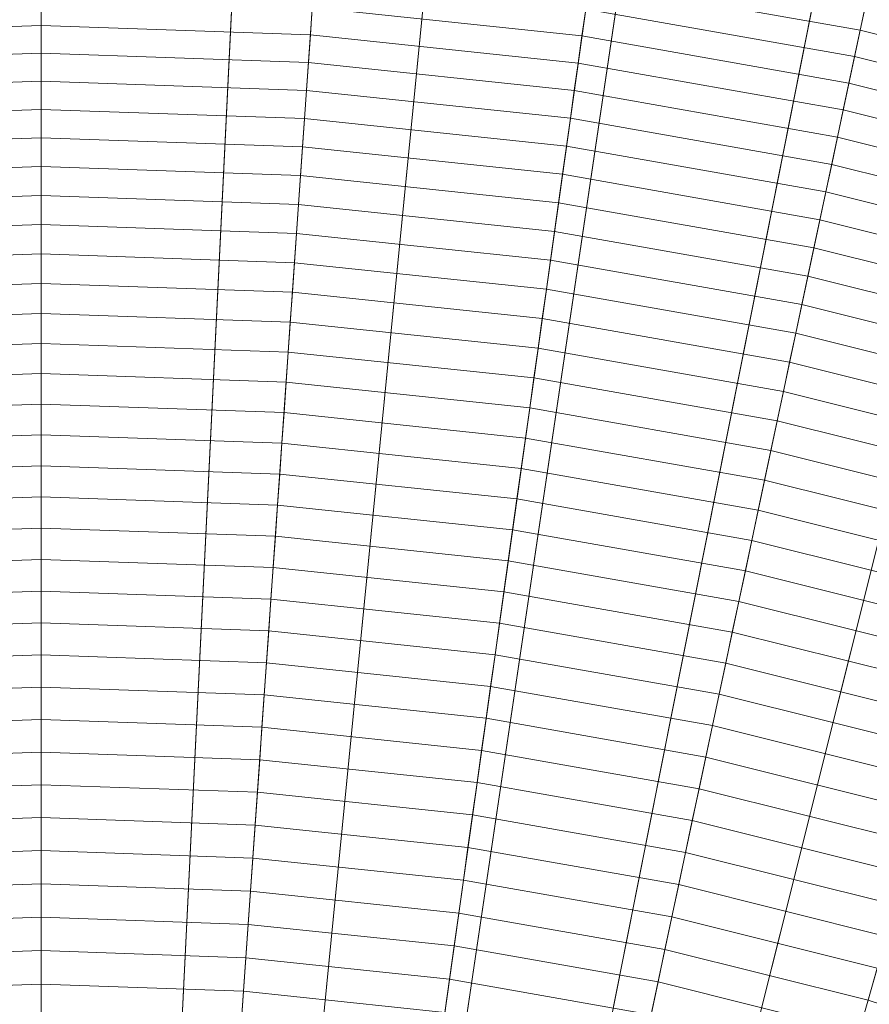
# Model space of a CAD drawing. Header units: centimetres. Extents: x -21.9 to 23.1, y -23 to 22.
# Tile 158 of 192: x 0.5 to 3.9, y 11.1 to 15.1. Entities that reach past the tile are written whole.
import ezdxf

# ---------------------------------------------------------------- set-up
doc = ezdxf.new("R2010")
doc.units = ezdxf.units.CM
doc.header["$LTSCALE"] = 2.54
doc.layers.add('Lucido design-1', color=7, linetype='Continuous')

# ---------------------------------------------------------------- blocks, each defined once
blk = doc.blocks.new('Gruppo-2-1')
at = {"color": 5, "linetype": 'Continuous', "lineweight": 9}
for points in [[(0.5828, 9.49, -949.2271), (-0.1148, 9.4656, -949.2271), (-0.9591, 21.5391, -949.2271), (0.5828, 21.593, -949.2271)], [(0.5828, 21.5801, -949.2271), (-0.5011, 21.5529, -949.2271), (0.0937, 9.4448, -949.2271), (0.5828, 9.4571, -949.2271)], [(1.2803, 9.4656, -949.2271), (0.5828, 9.49, -949.2271), (0.5828, 21.593, -949.2271), (2.1246, 21.5391, -949.2271)], [(1.6666, 21.5529, -949.2271), (0.5828, 21.5801, -949.2271), (0.5828, 9.4571, -949.2271), (1.0718, 9.4448, -949.2271)], [(2.7479, 21.4729, -949.2271), (1.6666, 21.5529, -949.2271), (1.0718, 9.4448, -949.2271), (1.5597, 9.4087, -949.2271)], [(1.9745, 9.3927, -949.2271), (1.2803, 9.4656, -949.2271), (2.1246, 21.5391, -949.2271), (3.6589, 21.3779, -949.2271)], [(3.8239, 21.3402, -949.2271), (2.7479, 21.4729, -949.2271), (1.5597, 9.4087, -949.2271), (2.0452, 9.3488, -949.2271)], [(2.6619, 9.2715, -949.2271), (1.9745, 9.3927, -949.2271), (3.6589, 21.3779, -949.2271), (5.1782, 21.11, -949.2271)], [(4.8922, 21.155, -949.2271), (3.8239, 21.3402, -949.2271), (2.0452, 9.3488, -949.2271), (2.5272, 9.2653, -949.2271)], [(0.5828, 9.4571, -1010.9271), (0.0937, 9.4448, -1010.9271), (-0.4816, 21.1546, -1010.9271), (0.5828, 21.1812, -1010.9271)], [(1.0718, 9.4448, -1010.9271), (0.5828, 9.4571, -1010.9271), (0.5828, 21.1812, -1010.9271), (1.6471, 21.1546, -1010.9271)], [(1.5597, 9.4087, -1010.9271), (1.0718, 9.4448, -1010.9271), (1.6471, 21.1546, -1010.9271), (2.7088, 21.076, -1010.9271)], [(5.9502, 20.9179, -949.2271), (4.8922, 21.155, -949.2271), (2.5272, 9.2653, -949.2271), (3.0045, 9.1583, -949.2271)], [(3.3391, 9.1026, -949.2271), (2.6619, 9.2715, -949.2271), (5.1782, 21.11, -949.2271), (6.6752, 20.7367, -949.2271)], [(2.0452, 9.3488, -1010.9271), (1.5597, 9.4087, -1010.9271), (2.7088, 21.076, -1010.9271), (3.7654, 20.9457, -1010.9271)], [(2.5272, 9.2653, -1010.9271), (2.0452, 9.3488, -1010.9271), (3.7654, 20.9457, -1010.9271), (4.8144, 20.7638, -1010.9271)], [(6.9951, 20.6285, -949.2271), (5.9502, 20.9179, -949.2271), (3.0045, 9.1583, -949.2271), (3.476, 9.0277, -949.2271)], [(3.0045, 9.1583, -1010.9271), (2.5272, 9.2653, -1010.9271), (4.8144, 20.7638, -1010.9271), (5.8533, 20.531, -1010.9271)], [(4.003, 8.8869, -949.2271), (3.3391, 9.1026, -949.2271), (6.6752, 20.7367, -949.2271), (8.1424, 20.26, -949.2271)], [(8.0244, 20.2881, -949.2271), (6.9951, 20.6285, -949.2271), (3.476, 9.0277, -949.2271), (3.9405, 8.8741, -949.2271)], [(3.476, 9.0277, -1010.9271), (3.0045, 9.1583, -1010.9271), (5.8533, 20.531, -1010.9271), (6.8793, 20.2469, -1010.9271)], [(3.9405, 8.8741, -1010.9271), (3.476, 9.0277, -1010.9271), (6.8793, 20.2469, -1010.9271), (7.8901, 19.9126, -1010.9271)], [(3.9209, 15.1947, -932.5261), (2.8173, 15.3893, -932.5261), (2.8023, 15.2825, -932.623), (3.8985, 15.0892, -932.623)], [(2.7871, 15.1746, -932.7187), (1.6876, 15.2902, -932.7187), (1.6799, 15.1805, -932.8132), (2.7718, 15.0657, -932.8132)], [(3.8985, 15.0892, -932.623), (2.8023, 15.2825, -932.623), (2.7871, 15.1746, -932.7187), (3.8758, 14.9827, -932.7187)], [(5.0377, 15.0263, -932.428), (3.9431, 15.2992, -932.428), (3.9209, 15.1947, -932.5261), (5.0083, 14.9236, -932.5261)], [(0.5828, 15.2188, -932.8132), (-0.5144, 15.1805, -932.8132), (-0.5067, 15.0697, -932.9065), (0.5828, 15.1077, -932.9065)], [(1.6799, 15.1805, -932.8132), (0.5828, 15.2188, -932.8132), (0.5828, 15.1077, -932.9065), (1.6722, 15.0697, -932.9065)], [(2.7718, 15.0657, -932.8132), (1.6799, 15.1805, -932.8132), (1.6722, 15.0697, -932.9065), (2.7563, 14.9558, -932.9065)], [(5.0083, 14.9236, -932.5261), (3.9209, 15.1947, -932.5261), (3.8985, 15.0892, -932.623), (4.9786, 14.8199, -932.623)], [(3.8758, 14.9827, -932.7187), (2.7871, 15.1746, -932.7187), (2.7718, 15.0657, -932.8132), (3.853, 14.8751, -932.8132)], [(0.5828, 15.1077, -932.9065), (-0.5067, 15.0697, -932.9065), (-0.4989, 14.9579, -932.9985), (0.5828, 14.9957, -932.9985)], [(1.6722, 15.0697, -932.9065), (0.5828, 15.1077, -932.9065), (0.5828, 14.9957, -932.9985), (1.6644, 14.9579, -932.9985)], [(2.7563, 14.9558, -932.9065), (1.6722, 15.0697, -932.9065), (1.6644, 14.9579, -932.9985), (2.7407, 14.8448, -932.9985)], [(3.853, 14.8751, -932.8132), (2.7718, 15.0657, -932.8132), (2.7563, 14.9558, -932.9065), (3.8299, 14.7665, -932.9065)], [(4.9786, 14.8199, -932.623), (3.8985, 15.0892, -932.623), (3.8758, 14.9827, -932.7187), (4.9485, 14.7152, -932.7187)], [(0.5828, 14.9957, -932.9985), (-0.4989, 14.9579, -932.9985), (-0.491, 14.8451, -933.0893), (0.5828, 14.8826, -933.0893)], [(1.6644, 14.9579, -932.9985), (0.5828, 14.9957, -932.9985), (0.5828, 14.8826, -933.0893), (1.6565, 14.8451, -933.0893)], [(4.9485, 14.7152, -932.7187), (3.8758, 14.9827, -932.7187), (3.853, 14.8751, -932.8132), (4.9182, 14.6095, -932.8132)], [(2.7407, 14.8448, -932.9985), (1.6644, 14.9579, -932.9985), (1.6565, 14.8451, -933.0893), (2.725, 14.7328, -933.0893)], [(3.8299, 14.7665, -932.9065), (2.7563, 14.9558, -932.9065), (2.7407, 14.8448, -932.9985), (3.8066, 14.6568, -932.9985)], [(0.5828, 14.8826, -933.0893), (-0.491, 14.8451, -933.0893), (-0.483, 14.7313, -933.1788), (0.5828, 14.7685, -933.1788)], [(1.6565, 14.8451, -933.0893), (0.5828, 14.8826, -933.0893), (0.5828, 14.7685, -933.1788), (1.6485, 14.7313, -933.1788)], [(4.9182, 14.6095, -932.8132), (3.853, 14.8751, -932.8132), (3.8299, 14.7665, -932.9065), (4.8876, 14.5027, -932.9065)], [(2.725, 14.7328, -933.0893), (1.6565, 14.8451, -933.0893), (1.6485, 14.7313, -933.1788), (2.7091, 14.6198, -933.1788)], [(3.8066, 14.6568, -932.9985), (2.7407, 14.8448, -932.9985), (2.725, 14.7328, -933.0893), (3.7831, 14.5462, -933.0893)], [(0.5828, 14.7685, -933.1788), (-0.483, 14.7313, -933.1788), (-0.475, 14.6165, -933.2671), (0.5828, 14.6535, -933.2671)], [(1.6485, 14.7313, -933.1788), (0.5828, 14.7685, -933.1788), (0.5828, 14.6535, -933.2671), (1.6405, 14.6165, -933.2671)], [(4.8876, 14.5027, -932.9065), (3.8299, 14.7665, -932.9065), (3.8066, 14.6568, -932.9985), (4.8567, 14.395, -932.9985)], [(2.7091, 14.6198, -933.1788), (1.6485, 14.7313, -933.1788), (1.6405, 14.6165, -933.2671), (2.6931, 14.5059, -933.2671)], [(3.7831, 14.5462, -933.0893), (2.725, 14.7328, -933.0893), (2.7091, 14.6198, -933.1788), (3.7593, 14.4347, -933.1788)], [(0.5828, 14.6535, -933.2671), (-0.475, 14.6165, -933.2671), (-0.4669, 14.5008, -933.3541), (0.5828, 14.5374, -933.3541)], [(1.6405, 14.6165, -933.2671), (0.5828, 14.6535, -933.2671), (0.5828, 14.5374, -933.3541), (1.6324, 14.5008, -933.3541)], [(4.8567, 14.395, -932.9985), (3.8066, 14.6568, -932.9985), (3.7831, 14.5462, -933.0893), (4.8255, 14.2863, -933.0893)], [(2.6931, 14.5059, -933.2671), (1.6405, 14.6165, -933.2671), (1.6324, 14.5008, -933.3541), (2.677, 14.391, -933.3541)], [(3.7593, 14.4347, -933.1788), (2.7091, 14.6198, -933.1788), (2.6931, 14.5059, -933.2671), (3.7354, 14.3221, -933.2671)], [(4.8255, 14.2863, -933.0893), (3.7831, 14.5462, -933.0893), (3.7593, 14.4347, -933.1788), (4.7941, 14.1767, -933.1788)], [(0.5828, 14.5374, -933.3541), (-0.4669, 14.5008, -933.3541), (-0.4587, 14.3841, -933.4398), (0.5828, 14.4205, -933.4398)], [(1.6324, 14.5008, -933.3541), (0.5828, 14.5374, -933.3541), (0.5828, 14.4205, -933.4398), (1.6243, 14.3841, -933.4398)], [(3.7354, 14.3221, -933.2671), (2.6931, 14.5059, -933.2671), (2.677, 14.391, -933.3541), (3.7113, 14.2086, -933.3541)], [(2.677, 14.391, -933.3541), (1.6324, 14.5008, -933.3541), (1.6243, 14.3841, -933.4398), (2.6607, 14.2752, -933.4398)], [(4.7941, 14.1767, -933.1788), (3.7593, 14.4347, -933.1788), (3.7354, 14.3221, -933.2671), (4.7624, 14.0661, -933.2671)], [(0.5828, 14.4205, -933.4398), (-0.4587, 14.3841, -933.4398), (-0.4505, 14.2664, -933.5242), (0.5828, 14.3025, -933.5242)], [(1.6243, 14.3841, -933.4398), (0.5828, 14.4205, -933.4398), (0.5828, 14.3025, -933.5242), (1.616, 14.2664, -933.5242)], [(2.6607, 14.2752, -933.4398), (1.6243, 14.3841, -933.4398), (1.616, 14.2664, -933.5242), (2.6443, 14.1584, -933.5242)], [(3.7113, 14.2086, -933.3541), (2.677, 14.391, -933.3541), (2.6607, 14.2752, -933.4398), (3.687, 14.0942, -933.4398)], [(4.7624, 14.0661, -933.2671), (3.7354, 14.3221, -933.2671), (3.7113, 14.2086, -933.3541), (4.7304, 13.9545, -933.3541)], [(0.5828, 14.3025, -933.5242), (-0.4505, 14.2664, -933.5242), (-0.4422, 14.1479, -933.6073), (0.5828, 14.1837, -933.6073)], [(1.616, 14.2664, -933.5242), (0.5828, 14.3025, -933.5242), (0.5828, 14.1837, -933.6073), (1.6077, 14.1479, -933.6073)], [(2.6443, 14.1584, -933.5242), (1.616, 14.2664, -933.5242), (1.6077, 14.1479, -933.6073), (2.6277, 14.0407, -933.6073)], [(3.687, 14.0942, -933.4398), (2.6607, 14.2752, -933.4398), (2.6443, 14.1584, -933.5242), (3.6625, 13.9788, -933.5242)], [(4.7304, 13.9545, -933.3541), (3.7113, 14.2086, -933.3541), (3.687, 14.0942, -933.4398), (4.6982, 13.8421, -933.4398)], [(0.5828, 14.1837, -933.6073), (-0.4422, 14.1479, -933.6073), (-0.4339, 14.0284, -933.689), (0.5828, 14.0639, -933.689)], [(1.6077, 14.1479, -933.6073), (0.5828, 14.1837, -933.6073), (0.5828, 14.0639, -933.689), (1.5994, 14.0284, -933.689)], [(2.6277, 14.0407, -933.6073), (1.6077, 14.1479, -933.6073), (1.5994, 14.0284, -933.689), (2.6111, 13.9221, -933.689)], [(3.6625, 13.9788, -933.5242), (2.6443, 14.1584, -933.5242), (2.6277, 14.0407, -933.6073), (3.6377, 13.8626, -933.6073)], [(4.6982, 13.8421, -933.4398), (3.687, 14.0942, -933.4398), (3.6625, 13.9788, -933.5242), (4.6656, 13.7287, -933.5242)], [(0.5828, 14.0639, -933.689), (-0.4339, 14.0284, -933.689), (-0.4254, 13.908, -933.7694), (0.5828, 13.9432, -933.7694)], [(1.5994, 14.0284, -933.689), (0.5828, 14.0639, -933.689), (0.5828, 13.9432, -933.7694), (1.591, 13.908, -933.7694)], [(2.6111, 13.9221, -933.689), (1.5994, 14.0284, -933.689), (1.591, 13.908, -933.7694), (2.5943, 13.8026, -933.7694)], [(3.6377, 13.8626, -933.6073), (2.6277, 14.0407, -933.6073), (2.6111, 13.9221, -933.689), (3.6128, 13.7454, -933.689)], [(4.6656, 13.7287, -933.5242), (3.6625, 13.9788, -933.5242), (3.6377, 13.8626, -933.6073), (4.6329, 13.6145, -933.6073)], [(0.5828, 13.9432, -933.7694), (-0.4254, 13.908, -933.7694), (-0.417, 13.7868, -933.8485), (0.5828, 13.8217, -933.8485)], [(1.591, 13.908, -933.7694), (0.5828, 13.9432, -933.7694), (0.5828, 13.8217, -933.8485), (1.5825, 13.7868, -933.8485)], [(2.5943, 13.8026, -933.7694), (1.591, 13.908, -933.7694), (1.5825, 13.7868, -933.8485), (2.5773, 13.6822, -933.8485)], [(3.6128, 13.7454, -933.689), (2.6111, 13.9221, -933.689), (2.5943, 13.8026, -933.7694), (3.5878, 13.6274, -933.7694)], [(4.6329, 13.6145, -933.6073), (3.6377, 13.8626, -933.6073), (3.6128, 13.7454, -933.689), (4.5999, 13.4993, -933.689)], [(0.5828, 13.8217, -933.8485), (-0.417, 13.7868, -933.8485), (-0.4084, 13.6646, -933.9263), (0.5828, 13.6993, -933.9263)], [(1.5825, 13.7868, -933.8485), (0.5828, 13.8217, -933.8485), (0.5828, 13.6993, -933.9263), (1.574, 13.6646, -933.9263)], [(2.5773, 13.6822, -933.8485), (1.5825, 13.7868, -933.8485), (1.574, 13.6646, -933.9263), (2.5603, 13.561, -933.9263)], [(3.5878, 13.6274, -933.7694), (2.5943, 13.8026, -933.7694), (2.5773, 13.6822, -933.8485), (3.5625, 13.5085, -933.8485)], [(4.5999, 13.4993, -933.689), (3.6128, 13.7454, -933.689), (3.5878, 13.6274, -933.7694), (4.5666, 13.3833, -933.7694)], [(0.5828, 13.6993, -933.9263), (-0.4084, 13.6646, -933.9263), (-0.3998, 13.5417, -934.0026), (0.5828, 13.576, -934.0026)], [(1.574, 13.6646, -933.9263), (0.5828, 13.6993, -933.9263), (0.5828, 13.576, -934.0026), (1.5654, 13.5417, -934.0026)], [(3.5625, 13.5085, -933.8485), (2.5773, 13.6822, -933.8485), (2.5603, 13.561, -933.9263), (3.537, 13.3887, -933.9263)], [(2.5603, 13.561, -933.9263), (1.574, 13.6646, -933.9263), (1.5654, 13.5417, -934.0026), (2.5432, 13.4389, -934.0026)], [(4.5666, 13.3833, -933.7694), (3.5878, 13.6274, -933.7694), (3.5625, 13.5085, -933.8485), (4.5331, 13.2665, -933.8485)], [(0.5828, 13.576, -934.0026), (-0.3998, 13.5417, -934.0026), (-0.3912, 13.4179, -934.0776), (0.5828, 13.4519, -934.0776)], [(1.5654, 13.5417, -934.0026), (0.5828, 13.576, -934.0026), (0.5828, 13.4519, -934.0776), (1.5567, 13.4179, -934.0776)], [(3.537, 13.3887, -933.9263), (2.5603, 13.561, -933.9263), (2.5432, 13.4389, -934.0026), (3.5114, 13.2682, -934.0026)], [(2.5432, 13.4389, -934.0026), (1.5654, 13.5417, -934.0026), (1.5567, 13.4179, -934.0776), (2.5259, 13.316, -934.0776)], [(4.5331, 13.2665, -933.8485), (3.5625, 13.5085, -933.8485), (3.537, 13.3887, -933.9263), (4.4994, 13.1488, -933.9263)], [(0.5828, 13.4519, -934.0776), (-0.3912, 13.4179, -934.0776), (-0.3825, 13.2932, -934.1512), (0.5828, 13.3269, -934.1512)], [(1.5567, 13.4179, -934.0776), (0.5828, 13.4519, -934.0776), (0.5828, 13.3269, -934.1512), (1.548, 13.2932, -934.1512)], [(3.5114, 13.2682, -934.0026), (2.5432, 13.4389, -934.0026), (2.5259, 13.316, -934.0776), (3.4856, 13.1468, -934.0776)], [(2.5259, 13.316, -934.0776), (1.5567, 13.4179, -934.0776), (1.548, 13.2932, -934.1512), (2.5085, 13.1923, -934.1512)], [(4.4994, 13.1488, -933.9263), (3.537, 13.3887, -933.9263), (3.5114, 13.2682, -934.0026), (4.4654, 13.0303, -934.0026)], [(0.5828, 13.3269, -934.1512), (-0.3825, 13.2932, -934.1512), (-0.3737, 13.1678, -934.2235), (0.5828, 13.2012, -934.2235)], [(1.548, 13.2932, -934.1512), (0.5828, 13.3269, -934.1512), (0.5828, 13.2012, -934.2235), (1.5392, 13.1678, -934.2235)], [(3.4856, 13.1468, -934.0776), (2.5259, 13.316, -934.0776), (2.5085, 13.1923, -934.1512), (3.4596, 13.0246, -934.1512)], [(2.5085, 13.1923, -934.1512), (1.548, 13.2932, -934.1512), (1.5392, 13.1678, -934.2235), (2.491, 13.0678, -934.2235)], [(4.4654, 13.0303, -934.0026), (3.5114, 13.2682, -934.0026), (3.4856, 13.1468, -934.0776), (4.4312, 12.911, -934.0776)], [(0.5828, 13.2012, -934.2235), (-0.3737, 13.1678, -934.2235), (-0.3649, 13.0416, -934.2943), (0.5828, 13.0747, -934.2943)], [(1.5392, 13.1678, -934.2235), (0.5828, 13.2012, -934.2235), (0.5828, 13.0747, -934.2943), (1.5304, 13.0416, -934.2943)], [(3.4596, 13.0246, -934.1512), (2.5085, 13.1923, -934.1512), (2.491, 13.0678, -934.2235), (3.4335, 12.9016, -934.2235)], [(2.491, 13.0678, -934.2235), (1.5392, 13.1678, -934.2235), (1.5304, 13.0416, -934.2943), (2.4734, 12.9424, -934.2943)], [(4.4312, 12.911, -934.0776), (3.4856, 13.1468, -934.0776), (3.4596, 13.0246, -934.1512), (4.3967, 12.7909, -934.1512)], [(0.5828, 13.0747, -934.2943), (-0.3649, 13.0416, -934.2943), (-0.356, 12.9146, -934.3637), (0.5828, 12.9473, -934.3637)], [(1.5304, 13.0416, -934.2943), (0.5828, 13.0747, -934.2943), (0.5828, 12.9473, -934.3637), (1.5215, 12.9146, -934.3637)], [(2.4734, 12.9424, -934.2943), (1.5304, 13.0416, -934.2943), (1.5215, 12.9146, -934.3637), (2.4557, 12.8164, -934.3637)], [(3.4335, 12.9016, -934.2235), (2.491, 13.0678, -934.2235), (2.4734, 12.9424, -934.2943), (3.4072, 12.7778, -934.2943)], [(4.3967, 12.7909, -934.1512), (3.4596, 13.0246, -934.1512), (3.4335, 12.9016, -934.2235), (4.3621, 12.67, -934.2235)], [(0.5828, 12.9473, -934.3637), (-0.356, 12.9146, -934.3637), (-0.347, 12.7868, -934.4318), (0.5828, 12.8193, -934.4318)], [(1.5215, 12.9146, -934.3637), (0.5828, 12.9473, -934.3637), (0.5828, 12.8193, -934.4318), (1.5126, 12.7868, -934.4318)], [(2.4557, 12.8164, -934.3637), (1.5215, 12.9146, -934.3637), (1.5126, 12.7868, -934.4318), (2.4378, 12.6895, -934.4318)], [(3.4072, 12.7778, -934.2943), (2.4734, 12.9424, -934.2943), (2.4557, 12.8164, -934.3637), (3.3807, 12.6533, -934.3637)], [(4.3621, 12.67, -934.2235), (3.4335, 12.9016, -934.2235), (3.4072, 12.7778, -934.2943), (4.3272, 12.5484, -934.2943)], [(0.5828, 12.8193, -934.4318), (-0.347, 12.7868, -934.4318), (-0.3381, 12.6583, -934.4984), (0.5828, 12.6904, -934.4984)], [(1.5126, 12.7868, -934.4318), (0.5828, 12.8193, -934.4318), (0.5828, 12.6904, -934.4984), (1.5036, 12.6583, -934.4984)], [(3.3807, 12.6533, -934.3637), (2.4557, 12.8164, -934.3637), (2.4378, 12.6895, -934.4318), (3.3541, 12.528, -934.4318)], [(2.4378, 12.6895, -934.4318), (1.5126, 12.7868, -934.4318), (1.5036, 12.6583, -934.4984), (2.4199, 12.562, -934.4984)], [(4.3272, 12.5484, -934.2943), (3.4072, 12.7778, -934.2943), (3.3807, 12.6533, -934.3637), (4.2921, 12.426, -934.3637)], [(0.5828, 12.6904, -934.4984), (-0.3381, 12.6583, -934.4984), (-0.329, 12.529, -934.5635), (0.5828, 12.5609, -934.5635)], [(1.5036, 12.6583, -934.4984), (0.5828, 12.6904, -934.4984), (0.5828, 12.5609, -934.5635), (1.4945, 12.529, -934.5635)], [(3.3541, 12.528, -934.4318), (2.4378, 12.6895, -934.4318), (2.4199, 12.562, -934.4984), (3.3273, 12.402, -934.4984)], [(2.4199, 12.562, -934.4984), (1.5036, 12.6583, -934.4984), (1.4945, 12.529, -934.5635), (2.4019, 12.4337, -934.5635)], [(4.2921, 12.426, -934.3637), (3.3807, 12.6533, -934.3637), (3.3541, 12.528, -934.4318), (4.2568, 12.3029, -934.4318)], [(0.5828, 12.5609, -934.5635), (-0.329, 12.529, -934.5635), (-0.3199, 12.3991, -934.6272), (0.5828, 12.4306, -934.6272)], [(1.4945, 12.529, -934.5635), (0.5828, 12.5609, -934.5635), (0.5828, 12.4306, -934.6272), (1.4855, 12.3991, -934.6272)], [(3.3273, 12.402, -934.4984), (2.4199, 12.562, -934.4984), (2.4019, 12.4337, -934.5635), (3.3004, 12.2753, -934.5635)], [(2.4019, 12.4337, -934.5635), (1.4945, 12.529, -934.5635), (1.4855, 12.3991, -934.6272), (2.3837, 12.3047, -934.6272)], [(4.2568, 12.3029, -934.4318), (3.3541, 12.528, -934.4318), (3.3273, 12.402, -934.4984), (4.2213, 12.1791, -934.4984)], [(3.3004, 12.2753, -934.5635), (2.4019, 12.4337, -934.5635), (2.3837, 12.3047, -934.6272), (3.2733, 12.1478, -934.6272)], [(0.5828, 12.4306, -934.6272), (-0.3199, 12.3991, -934.6272), (-0.3108, 12.2685, -934.6895), (0.5828, 12.2997, -934.6895)], [(1.4855, 12.3991, -934.6272), (0.5828, 12.4306, -934.6272), (0.5828, 12.2997, -934.6895), (1.4763, 12.2685, -934.6895)], [(2.3837, 12.3047, -934.6272), (1.4855, 12.3991, -934.6272), (1.4763, 12.2685, -934.6895), (2.3655, 12.175, -934.6895)], [(4.2213, 12.1791, -934.4984), (3.3273, 12.402, -934.4984), (3.3004, 12.2753, -934.5635), (4.1856, 12.0545, -934.5635)], [(0.5828, 12.2997, -934.6895), (-0.3108, 12.2685, -934.6895), (-0.3016, 12.1371, -934.7503), (0.5828, 12.168, -934.7503)], [(1.4763, 12.2685, -934.6895), (0.5828, 12.2997, -934.6895), (0.5828, 12.168, -934.7503), (1.4671, 12.1371, -934.7503)], [(3.2733, 12.1478, -934.6272), (2.3837, 12.3047, -934.6272), (2.3655, 12.175, -934.6895), (3.246, 12.0197, -934.6895)], [(4.1856, 12.0545, -934.5635), (3.3004, 12.2753, -934.5635), (3.2733, 12.1478, -934.6272), (4.1497, 11.9293, -934.6272)], [(2.3655, 12.175, -934.6895), (1.4763, 12.2685, -934.6895), (1.4671, 12.1371, -934.7503), (2.3472, 12.0446, -934.7503)], [(0.5828, 12.168, -934.7503), (-0.3016, 12.1371, -934.7503), (-0.2924, 12.0051, -934.8097), (0.5828, 12.0357, -934.8097)], [(1.4671, 12.1371, -934.7503), (0.5828, 12.168, -934.7503), (0.5828, 12.0357, -934.8097), (1.4579, 12.0051, -934.8097)], [(3.246, 12.0197, -934.6895), (2.3655, 12.175, -934.6895), (2.3472, 12.0446, -934.7503), (3.2187, 11.891, -934.7503)], [(2.3472, 12.0446, -934.7503), (1.4671, 12.1371, -934.7503), (1.4579, 12.0051, -934.8097), (2.3288, 11.9136, -934.8097)], [(4.1497, 11.9293, -934.6272), (3.2733, 12.1478, -934.6272), (3.246, 12.0197, -934.6895), (4.1136, 11.8034, -934.6895)], [(0.5828, 12.0357, -934.8097), (-0.2924, 12.0051, -934.8097), (-0.2831, 11.8725, -934.8676), (0.5828, 11.9027, -934.8676)], [(1.4579, 12.0051, -934.8097), (0.5828, 12.0357, -934.8097), (0.5828, 11.9027, -934.8676), (1.4486, 11.8725, -934.8676)], [(3.2187, 11.891, -934.7503), (2.3472, 12.0446, -934.7503), (2.3288, 11.9136, -934.8097), (3.1912, 11.7616, -934.8097)], [(2.3288, 11.9136, -934.8097), (1.4579, 12.0051, -934.8097), (1.4486, 11.8725, -934.8676), (2.3103, 11.7819, -934.8676)], [(4.1136, 11.8034, -934.6895), (3.246, 12.0197, -934.6895), (3.2187, 11.891, -934.7503), (4.0773, 11.6769, -934.7503)], [(3.1912, 11.7616, -934.8097), (2.3288, 11.9136, -934.8097), (2.3103, 11.7819, -934.8676), (3.1635, 11.6315, -934.8676)], [(0.5828, 11.9027, -934.8676), (-0.2831, 11.8725, -934.8676), (-0.2738, 11.7392, -934.924), (0.5828, 11.7692, -934.924)], [(1.4486, 11.8725, -934.8676), (0.5828, 11.9027, -934.8676), (0.5828, 11.7692, -934.924), (1.4393, 11.7392, -934.924)], [(4.0773, 11.6769, -934.7503), (3.2187, 11.891, -934.7503), (3.1912, 11.7616, -934.8097), (4.0408, 11.5497, -934.8097)], [(2.3103, 11.7819, -934.8676), (1.4486, 11.8725, -934.8676), (1.4393, 11.7392, -934.924), (2.2917, 11.6497, -934.924)], [(0.5828, 11.7692, -934.924), (-0.2738, 11.7392, -934.924), (-0.2644, 11.6054, -934.9789), (0.5828, 11.6349, -934.9789)], [(1.4393, 11.7392, -934.924), (0.5828, 11.7692, -934.924), (0.5828, 11.6349, -934.9789), (1.43, 11.6054, -934.9789)], [(3.1635, 11.6315, -934.8676), (2.3103, 11.7819, -934.8676), (2.2917, 11.6497, -934.924), (3.1357, 11.5008, -934.924)], [(4.0408, 11.5497, -934.8097), (3.1912, 11.7616, -934.8097), (3.1635, 11.6315, -934.8676), (4.0042, 11.4219, -934.8676)], [(2.2917, 11.6497, -934.924), (1.4393, 11.7392, -934.924), (1.43, 11.6054, -934.9789), (2.273, 11.5168, -934.9789)], [(0.5828, 11.6349, -934.9789), (-0.2644, 11.6054, -934.9789), (-0.255, 11.4709, -935.0324), (0.5828, 11.5001, -935.0324)], [(1.43, 11.6054, -934.9789), (0.5828, 11.6349, -934.9789), (0.5828, 11.5001, -935.0324), (1.4205, 11.4709, -935.0324)], [(3.1357, 11.5008, -934.924), (2.2917, 11.6497, -934.924), (2.273, 11.5168, -934.9789), (3.1078, 11.3695, -934.9789)], [(2.273, 11.5168, -934.9789), (1.43, 11.6054, -934.9789), (1.4205, 11.4709, -935.0324), (2.2543, 11.3833, -935.0324)], [(4.0042, 11.4219, -934.8676), (3.1635, 11.6315, -934.8676), (3.1357, 11.5008, -934.924), (3.9674, 11.2935, -934.924)], [(3.1078, 11.3695, -934.9789), (2.273, 11.5168, -934.9789), (2.2543, 11.3833, -935.0324), (3.0798, 11.2377, -935.0324)], [(0.5828, 11.5001, -935.0324), (-0.255, 11.4709, -935.0324), (-0.2456, 11.3358, -935.0843), (0.5828, 11.3647, -935.0843)], [(1.4205, 11.4709, -935.0324), (0.5828, 11.5001, -935.0324), (0.5828, 11.3647, -935.0843), (1.4111, 11.3358, -935.0843)], [(3.9674, 11.2935, -934.924), (3.1357, 11.5008, -934.924), (3.1078, 11.3695, -934.9789), (3.9304, 11.1645, -934.9789)], [(2.2543, 11.3833, -935.0324), (1.4205, 11.4709, -935.0324), (1.4111, 11.3358, -935.0843), (2.2354, 11.2492, -935.0843)], [(0.5828, 11.3647, -935.0843), (-0.2456, 11.3358, -935.0843), (-0.2361, 11.2002, -935.1347), (0.5828, 11.2288, -935.1347)], [(1.4111, 11.3358, -935.0843), (0.5828, 11.3647, -935.0843), (0.5828, 11.2288, -935.1347), (1.4016, 11.2002, -935.1347)], [(3.0798, 11.2377, -935.0324), (2.2543, 11.3833, -935.0324), (2.2354, 11.2492, -935.0843), (3.0517, 11.1053, -935.0843)], [(3.9304, 11.1645, -934.9789), (3.1078, 11.3695, -934.9789), (3.0798, 11.2377, -935.0324), (3.8932, 11.0349, -935.0324)], [(2.2354, 11.2492, -935.0843), (1.4111, 11.3358, -935.0843), (1.4016, 11.2002, -935.1347), (2.2165, 11.1145, -935.1347)], [(4.7825, 11.0286, -934.924), (3.9674, 11.2935, -934.924), (3.9304, 11.1645, -934.9789), (4.7366, 10.9025, -934.9789)], [(3.0517, 11.1053, -935.0843), (2.2354, 11.2492, -935.0843), (2.2165, 11.1145, -935.1347), (3.0234, 10.9723, -935.1347)], [(3.8932, 11.0349, -935.0324), (3.0798, 11.2377, -935.0324), (3.0517, 11.1053, -935.0843), (3.8559, 10.9047, -935.0843)], [(0.5828, 11.2288, -935.1347), (-0.2361, 11.2002, -935.1347), (-0.2266, 11.064, -935.1837), (0.5828, 11.0923, -935.1837)], [(1.4016, 11.2002, -935.1347), (0.5828, 11.2288, -935.1347), (0.5828, 11.0923, -935.1837), (1.3921, 11.064, -935.1837)], [(2.2165, 11.1145, -935.1347), (1.4016, 11.2002, -935.1347), (1.3921, 11.064, -935.1837), (2.1975, 10.9794, -935.1837)], [(4.7366, 10.9025, -934.9789), (3.9304, 11.1645, -934.9789), (3.8932, 11.0349, -935.0324), (4.6905, 10.7758, -935.0324)]]:
    blk.add_3dface(points, dxfattribs=at)

msp = doc.modelspace()

# ---------------------------------------------------------------- block references
at = {"layer": 'Lucido design-1', "color": 5, "true_color": 0x0000ff}
msp.add_blockref('Gruppo-2-1', (0, 0), dxfattribs=at)

doc.saveas('drawing.dxf')
